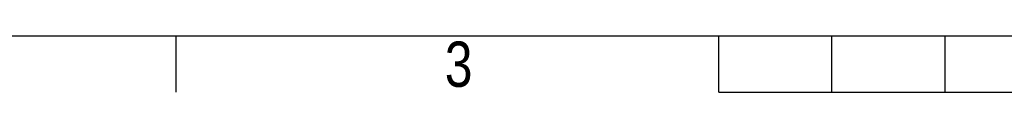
# Model space of a CAD drawing. Header units: millimetres. Extents: x 0 to 420, y 0 to 297.
# Tile 5 of 64: x 94 to 184, y 0 to 5. Entities that reach past the tile are written whole.
import ezdxf

# ---------------------------------------------------------------- set-up
doc = ezdxf.new("R2010")
doc.units = ezdxf.units.MM
doc.layers.add('CARTIGLIO', color=140, linetype='Continuous')
doc.styles.add('SLDTEXTSTYLE2', font='TXT', dxfattribs={"width": 0.821468})

msp = doc.modelspace()

# ---------------------------------------------------------------- linework, layer by layer
at = {"layer": 'CARTIGLIO', "linetype": 'Continuous'}
for p, q in [((5.18012, 5.171), (414.8274, 5.171)), ((108.66444, -0.00321), (108.66444, 5.171)), ((158.2616, -0.00321), (158.2616, 5.171)), ((168.61003, -0.00321), (168.61003, 5.171)), ((178.95846, -0.00321), (178.95846, 5.171)), ((158.2616, -0.00321), (261.74592, -0.00321))]:
    msp.add_line(p, q, dxfattribs=at)

# ---------------------------------------------------------------- texts
at = {"layer": 'CARTIGLIO', "insert": (134.49186, 4.63707), "char_height": 4.13937, "attachment_point": 2, "style": 'SLDTEXTSTYLE2'}
msp.add_mtext('3', dxfattribs=at)

doc.saveas('drawing.dxf')
